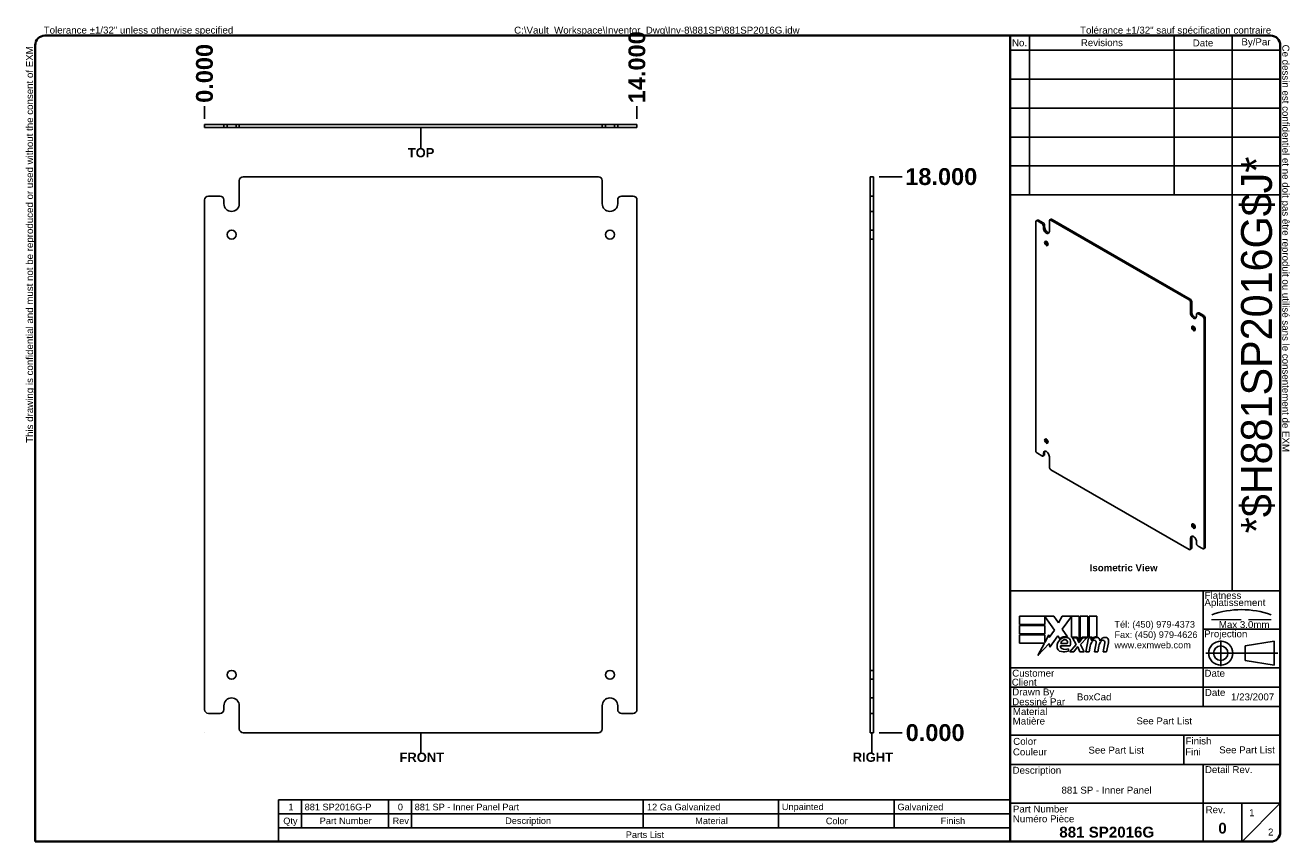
# Model space of a CAD drawing. Header units: inches. Extents: x 1.5 to 42.5, y 1.2 to 27.6.
import ezdxf
from ezdxf.enums import TextEntityAlignment as Align

# ---------------------------------------------------------------- set-up
doc = ezdxf.new("R2010")
doc.units = ezdxf.units.IN
doc.header["$LTSCALE"] = 4.545455
doc.header["$MEASUREMENT"] = 0
for name, pattern in [('CHAIN', [0.7087, 0.4724, -0.0591, 0.1181, -0.0591]), ('DASHED', [0.2067, 0.1654, -0.0413]), ('DASHED_SPACE', [0.2067, 0.1654, -0.0413])]:
    doc.linetypes.add(name, pattern=pattern)
doc.layers.get('0').update_dxf_attribs({"lineweight": 25})
for name, color, linetype, lineweight in [('Centerline(ANSI)', 7, 'Continuous', 25), ('Dimensions(ANSI)', 7, 'Continuous', 25), ('Hidden Edges(ANSI)', 7, 'DASHED_SPACE', 25), ('Sketch Geometry(ANSI)', 7, 'Continuous', 25), ('Symbols(ANSI)', 7, 'Continuous', 25), ('Visible Edges(ANSI)', 7, 'Continuous', 25), ('Work Point(ANSI)', 7, 'Continuous', 25)]:
    doc.layers.add(name, color=color, linetype=linetype, lineweight=lineweight)
doc.styles.add('Current-ANSI', font='arial.ttf')
doc.styles.add('Dimension-ANSI', font='arialbd.ttf')
doc.styles.add('Part List-ANSI', font='arial.ttf')
doc.styles.add('Text Style44', font='arialbd.ttf')
doc.styles.add('Text Style83', font='FRE3OF9X.TTF')
doc.dimstyles.new('INCH-ANSI', dxfattribs={"dimscale": 4.545455, "dimtxt": 0.12, "dimasz": 0.098425, "dimexe": 0.04, "dimexo": 0.04, "dimgap": 0.031496, "dimtad": 0, "dimtih": 1, "dimtoh": 1, "dimdec": 3, "dimrnd": 1e-08, "dimzin": 0, "dimdsep": 46, "dimtxsty": 'Dimension-ANSI', "dimcen": 0.09, "dimdle": 0.312, "dimclrd": 179, "dimclre": 179, "dimclrt": 7, "dimadec": 1, "dimazin": 0, "dimtfac": 1, "dimtdec": 3, "dimtofl": 0, "dimtmove": 0, "dimatfit": 3, "dimfxl": 1, "dimtolj": 1, "dimtzin": 4, "dimlwd": 25, "dimlwe": 25, "dimarcsym": 0})
doc.dimstyles.new('INCH-ANSI-VERTICAL', dxfattribs={"dimscale": 4.545455, "dimtxt": 0.12, "dimasz": 0.098425, "dimexe": 0.04, "dimexo": 0.04, "dimgap": 0.031496, "dimtad": 0, "dimtih": 1, "dimtoh": 1, "dimdec": 3, "dimrnd": 1e-08, "dimzin": 0, "dimdsep": 46, "dimtxsty": 'Dimension-ANSI', "dimcen": 0.09, "dimdle": 0.312, "dimclrd": 179, "dimclre": 179, "dimclrt": 7, "dimadec": 1, "dimazin": 0, "dimtfac": 1, "dimtdec": 3, "dimtofl": 0, "dimtmove": 0, "dimatfit": 3, "dimfxl": 1, "dimtolj": 1, "dimtzin": 4, "dimlwd": 25, "dimlwe": 25, "dimarcsym": 0})

# ---------------------------------------------------------------- blocks, each defined once
blk = doc.blocks.new('Parts List')
at = {"layer": 'Symbols(ANSI)'}
for p, q in [((13.023, 0.795), (3.548, 0.795)), ((3.548, 0.795), (3.548, 0.615)), ((3.848, 0.795), (3.848, 0.615)), ((4.973, 0.795), (4.973, 0.615)), ((5.273, 0.795), (5.273, 0.615)), ((8.273, 0.795), (8.273, 0.615)), ((10.023, 0.795), (10.023, 0.615)), ((11.523, 0.795), (11.523, 0.615)), ((13.023, 0.795), (13.023, 0.615)), ((13.023, 0.615), (3.548, 0.615)), ((3.548, 0.435), (3.548, 0.615)), ((3.848, 0.435), (3.848, 0.615)), ((4.973, 0.435), (4.973, 0.615)), ((5.273, 0.435), (5.273, 0.615)), ((8.273, 0.435), (8.273, 0.615)), ((10.023, 0.435), (10.023, 0.615)), ((11.523, 0.435), (11.523, 0.615)), ((13.023, 0.435), (13.023, 0.615)), ((3.548, 0.255), (3.548, 0.435)), ((13.023, 0.435), (3.548, 0.435)), ((13.023, 0.255), (13.023, 0.435)), ((13.023, 0.255), (3.548, 0.255))]:
    blk.add_line(p, q, dxfattribs=at)
at = {"layer": 'Symbols(ANSI)', "char_height": 0.085, "attachment_point": 7, "line_spacing_factor": 0.25, "style": 'Part List-ANSI'}
for s, insert in [('1', (3.678, 0.662)), ('881 SP2016G-P', (3.888, 0.66)), ('0', (5.095, 0.66)), ('881 SP - Inner Panel Part', (5.313, 0.66)), ('12 Ga Galvanized', (8.321, 0.66)), ('Unpainted', (10.068, 0.638)), ('Galvanized', (11.565, 0.66)), ('Qty', (3.611, 0.456)), ('Part Number', (4.083, 0.481)), ('Rev', (5.027, 0.481)), ('Description', (6.485, 0.458)), ('Material', (8.946, 0.481)), ('Color', (10.637, 0.48)), ('Finish', (12.125, 0.481)), ('Parts List', (8.047, 0.301))]:
    blk.add_mtext(s, dxfattribs=dict(at, insert=insert))
blk = doc.blocks.new('Datum Identifier1')
at = {"layer": 'Symbols(ANSI)', "color": 7, "linetype": 'Continuous', "lineweight": 25}
for p, q in [((5.392, 1.567), (5.392, 1.665)), ((5.392, 1.567), (5.392, 1.594)), ((5.392, 1.594), (5.392, 1.41))]:
    blk.add_line(p, q, dxfattribs=at)
at = {"layer": 'Symbols(ANSI)', "color": 7, "insert": (5.116, 1.286), "char_height": 0.12, "attachment_point": 7, "line_spacing_factor": 0.25, "style": 'Dimension-ANSI'}
blk.add_mtext('FRONT', dxfattribs=at)
blk = doc.blocks.new('Datum Identifier2')
at = {"layer": 'Symbols(ANSI)', "color": 7, "linetype": 'Continuous', "lineweight": 25}
for p, q in [((5.392, 9.402), (5.392, 9.501)), ((5.392, 9.402), (5.392, 9.423)), ((5.392, 9.423), (5.392, 9.239))]:
    blk.add_line(p, q, dxfattribs=at)
at = {"layer": 'Symbols(ANSI)', "color": 7, "insert": (5.223, 9.115), "char_height": 0.12, "attachment_point": 7, "line_spacing_factor": 0.25, "style": 'Dimension-ANSI'}
blk.add_mtext('TOP', dxfattribs=at)
blk = doc.blocks.new('Datum Identifier3')
at = {"layer": 'Symbols(ANSI)', "color": 7, "linetype": 'Continuous', "lineweight": 25}
for p, q in [((11.234, 1.567), (11.234, 1.665)), ((11.234, 1.567), (11.234, 1.595)), ((11.234, 1.595), (11.234, 1.411))]:
    blk.add_line(p, q, dxfattribs=at)
at = {"layer": 'Symbols(ANSI)', "color": 7, "insert": (10.986, 1.287), "char_height": 0.12, "attachment_point": 7, "line_spacing_factor": 0.25, "style": 'Dimension-ANSI'}
blk.add_mtext('RIGHT', dxfattribs=at)
blk = doc.blocks.new('*D12')
at = {"layer": 'Defpoints', "color": 0, "linetype": 'Continuous', "transparency": 16777216}
for p in [(7.293, 24.968), (7.293, 24.378), (7.293, 24.378)]:
    blk.add_point(p, dxfattribs=at)
at = {"layer": 'Dimensions(ANSI)', "color": 179, "linetype": 'Continuous', "lineweight": 25, "transparency": 16777216}
blk.add_line((7.293, 24.56), (7.293, 24.968), dxfattribs=at)
at = {"layer": 'Dimensions(ANSI)', "color": 7, "linetype": 'Continuous', "lineweight": 25, "transparency": 16777216, "insert": (7.293, 26.029), "char_height": 0.5455, "attachment_point": 5, "rotation": 90, "style": 'Dimension-ANSI'}
blk.add_mtext('\\A1;0.000', dxfattribs=at)
blk = doc.blocks.new('*D13')
at = {"layer": 'Defpoints', "color": 0, "linetype": 'Continuous', "transparency": 16777216}
for p in [(21.293, 24.968), (7.293, 24.378), (21.293, 24.378)]:
    blk.add_point(p, dxfattribs=at)
at = {"layer": 'Dimensions(ANSI)', "color": 179, "linetype": 'Continuous', "lineweight": 25, "transparency": 16777216}
blk.add_line((21.293, 24.56), (21.293, 24.968), dxfattribs=at)
at = {"layer": 'Dimensions(ANSI)', "color": 7, "linetype": 'Continuous', "lineweight": 25, "transparency": 16777216, "insert": (21.293, 26.227), "char_height": 0.5455, "attachment_point": 5, "rotation": 90, "style": 'Dimension-ANSI'}
blk.add_mtext('\\A1;14.000', dxfattribs=at)
blk = doc.blocks.new('*D14')
at = {"layer": 'Defpoints', "color": 0, "linetype": 'Continuous', "transparency": 16777216}
for p in [(28.95, 4.684), (28.95, 4.684), (29.884, 4.684)]:
    blk.add_point(p, dxfattribs=at)
at = {"layer": 'Dimensions(ANSI)', "color": 179, "linetype": 'Continuous', "lineweight": 25, "transparency": 16777216}
blk.add_line((29.132, 4.684), (29.884, 4.684), dxfattribs=at)
at = {"layer": 'Dimensions(ANSI)', "color": 7, "linetype": 'Continuous', "lineweight": 25, "transparency": 16777216, "insert": (30.946, 4.684), "char_height": 0.5455, "attachment_point": 5, "style": 'Dimension-ANSI'}
blk.add_mtext('\\A1;0.000', dxfattribs=at)
blk = doc.blocks.new('*D15')
at = {"layer": 'Defpoints', "color": 0, "linetype": 'Continuous', "transparency": 16777216}
for p in [(28.95, 22.684), (29.884, 22.684), (28.95, 4.684)]:
    blk.add_point(p, dxfattribs=at)
at = {"layer": 'Dimensions(ANSI)', "color": 179, "linetype": 'Continuous', "lineweight": 25, "transparency": 16777216}
blk.add_line((29.132, 22.684), (29.884, 22.684), dxfattribs=at)
at = {"layer": 'Dimensions(ANSI)', "color": 7, "linetype": 'Continuous', "lineweight": 25, "transparency": 16777216, "insert": (31.144, 22.684), "char_height": 0.5455, "attachment_point": 5, "style": 'Dimension-ANSI'}
blk.add_mtext('\\A1;18.000', dxfattribs=at)
blk = doc.blocks.new('Title Blocks EXM - ANSI B')
for p, q in [((13.372, 3.063), (13.372, 3.17)), ((13.372, 3.17), (13.818, 3.17)), ((13.824, 2.989), (13.701, 3.168)), ((13.701, 3.168), (13.701, 3.063)), ((13.818, 3.17), (13.877, 3.083)), ((13.877, 3.083), (13.923, 3.17)), ((13.923, 3.17), (14.146, 3.17)), ((14.046, 3.166), (13.924, 3.002)), ((14.046, 2.9), (14.046, 3.166)), ((14.146, 3.17), (14.146, 2.842)), ((14.16, 3.17), (14.259, 3.17)), ((14.16, 2.866), (14.16, 3.17)), ((14.259, 3.17), (14.259, 2.9)), ((14.273, 3.17), (14.372, 3.17)), ((14.273, 2.9), (14.273, 3.17)), ((14.372, 3.17), (14.372, 2.905)), ((13.701, 3.063), (13.372, 3.063)), ((13.372, 3.049), (13.701, 3.049)), ((13.372, 2.942), (13.372, 3.049)), ((13.701, 3.049), (13.701, 2.942)), ((13.758, 2.895), (13.824, 2.989)), ((13.924, 3.002), (13.993, 2.903)), ((13.701, 2.942), (13.372, 2.942)), ((13.372, 2.82), (13.372, 2.927)), ((13.372, 2.927), (13.701, 2.927)), ((13.695, 2.82), (13.372, 2.82)), ((13.612, 2.661), (13.695, 2.82)), ((13.758, 2.815), (13.612, 2.661)), ((13.701, 2.831), (13.752, 2.929)), ((13.701, 2.927), (13.701, 2.831)), ((13.752, 2.929), (13.758, 2.895)), ((13.765, 2.768), (13.758, 2.815)), ((13.87, 2.914), (13.765, 2.768)), ((13.893, 2.876), (13.87, 2.914)), ((13.905, 2.788), (14.027, 2.788)), ((13.91, 2.818), (13.99, 2.818)), ((14.023, 2.709), (14.105, 2.802)), ((14.121, 2.9), (14.046, 2.9)), ((14.059, 2.891), (14.113, 2.891)), ((14.105, 2.802), (14.059, 2.891)), ((14.113, 2.891), (14.139, 2.83)), ((14.146, 2.842), (14.121, 2.9)), ((14.139, 2.83), (14.146, 2.83)), ((14.146, 2.83), (14.19, 2.891)), ((14.185, 2.9), (14.16, 2.866)), ((14.245, 2.891), (14.164, 2.803)), ((14.164, 2.803), (14.209, 2.709)), ((14.259, 2.9), (14.185, 2.9)), ((14.19, 2.891), (14.245, 2.891)), ((14.232, 2.709), (14.264, 2.891)), ((14.264, 2.891), (14.302, 2.891)), ((14.314, 2.9), (14.273, 2.9)), ((14.302, 2.891), (14.299, 2.859)), ((14.299, 2.859), (14.309, 2.859)), ((14.312, 2.88), (14.314, 2.9)), ((14.345, 2.709), (14.365, 2.824)), ((14.457, 2.709), (14.477, 2.824)), ((14.523, 2.823), (14.501, 2.709)), ((14.005, 2.718), (14.005, 2.748)), ((14.077, 2.709), (14.023, 2.709)), ((14.122, 2.774), (14.077, 2.709)), ((14.13, 2.774), (14.122, 2.774)), ((14.155, 2.709), (14.13, 2.774)), ((14.209, 2.709), (14.155, 2.709)), ((14.276, 2.709), (14.232, 2.709)), ((14.289, 2.784), (14.276, 2.709)), ((14.389, 2.709), (14.345, 2.709)), ((14.402, 2.784), (14.389, 2.709)), ((14.501, 2.709), (14.457, 2.709))]:
    blk.add_line(p, q)
for centre, radius, start, end in [((13.991, 2.772), 0.133, 134.1684, 176.5646), ((13.968, 2.796), 0.11, 77.079, 133.1785), ((13.968, 2.796), 0.0996, 80.4085, 134.1684), ((13.936, 2.779), 0.032, 163.5261, 244.6784), ((13.965, 2.811), 0.056, 109.3797, 172.9975), ((13.959, 2.83), 0.0365, 51.1652, 109.3797), ((13.962, 2.833), 0.0318, 331.4547, 51.1652), ((13.981, 2.843), 0.0507, 23.8445, 85.0802), ((13.941, 2.826), 0.094, 336.1555, 23.8445), ((14.442, 2.757), 0.155, 147.5992, 170), ((14.376, 2.816), 0.08, 89.4776, 147.4114), ((14.346, 2.818), 0.042, 96.03, 147.5992), ((14.37, 2.825), 0.08, 88.7952, 136.5849), ((14.344, 2.839), 0.02, 23.5571, 96.03), ((14.325, 2.831), 0.041, 350, 23.5571), ((14.377, 2.862), 0.0338, 16.9928, 89.4776), ((14.555, 2.759), 0.155, 148.5584, 170.8257), ((14.317, 2.844), 0.096, 3.6169, 16.9928), ((14.486, 2.814), 0.0819, 89.6788, 153.9508), ((14.458, 2.818), 0.042, 96.1027, 147.6083), ((14.456, 2.839), 0.02, 23.5487, 96.1027), ((14.437, 2.831), 0.041, 349.9922, 23.5487), ((14.487, 2.861), 0.035, 18.4748, 89.6788), ((14.429, 2.842), 0.096, 349, 18.4748), ((13.925, 2.776), 0.0658, 176.5646, 261.5605), ((13.945, 2.911), 0.202, 261.5605, 287.3343), ((13.966, 2.842), 0.102, 244.6784, 292.5609)]:
    blk.add_arc(centre, radius, start, end)
at = {"layer": 'Centerline(ANSI)', "linetype": 'DASHED', "lineweight": 18, "ltscale": 0.507983}
blk.add_line((15.861, 3.128), (16.632, 3.128), dxfattribs=at)
at = {"layer": 'Centerline(ANSI)', "linetype": 'CHAIN', "ltscale": 0.185148}
blk.add_line((15.979, 2.855), (15.979, 2.521), dxfattribs=at)
at = {"layer": 'Centerline(ANSI)', "linetype": 'CHAIN', "ltscale": 0.437897}
blk.add_line((15.786, 2.691), (16.717, 2.691), dxfattribs=at)
at = {"layer": 'Sketch Geometry(ANSI)'}
for p, q in [((13.25, 10.687), (16.625, 10.687)), ((13.5, 10.687), (13.5, 8.625)), ((15.375, 10.687), (15.375, 8.625)), ((16.125, 10.687), (16.125, 3.5)), ((13.25, 10.5), (16.75, 10.5)), ((16.75, 10.562), (16.75, 0.375)), ((13.25, 10.125), (16.75, 10.125)), ((13.25, 9.75), (16.75, 9.75)), ((16.75, 9.375), (13.25, 9.375)), ((13.25, 9), (16.75, 9)), ((16.75, 9), (16.75, 8.625)), ((13.25, 8.625), (16.75, 8.625)), ((16.75, 3.5), (13.25, 3.5)), ((15.75, 2), (15.75, 3.5)), ((15.75, 3), (16.75, 3)), ((16.669, 2.847), (16.294, 2.785)), ((16.669, 2.535), (16.669, 2.847)), ((16.294, 2.785), (16.294, 2.598)), ((16.75, 2.5), (13.25, 2.5)), ((16.294, 2.598), (16.669, 2.535)), ((16.75, 2.25), (13.25, 2.25)), ((16.75, 2), (13.25, 2)), ((13.25, 1.629), (16.75, 1.629)), ((15.499, 1.629), (15.499, 1.25)), ((13.25, 1.25), (16.75, 1.25)), ((15.75, 1.25), (15.75, 0.75)), ((15.75, 0.75), (13.25, 0.75)), ((16.25, 0.75), (15.75, 0.75)), ((15.75, 0.75), (15.75, 0.25)), ((16.25, 0.25), (16.25, 0.75)), ((16.25, 0.75), (16.75, 0.75)), ((16.25, 0.25), (16.75, 0.75)), ((16.625, 0.25), (13.25, 0.25))]:
    blk.add_line(p, q, dxfattribs=at)
at = {"layer": 'Sketch Geometry(ANSI)', "linetype": 'Continuous', "lineweight": 35}
for p, q in [((13.25, 8.625), (13.25, 10.687)), ((13.25, 8.625), (13.25, 3.5)), ((13.25, 0.25), (13.25, 3.5))]:
    blk.add_line(p, q, dxfattribs=at)
at = {"layer": 'Sketch Geometry(ANSI)'}
for radius in [0.156, 0.0935]:
    blk.add_circle((15.979, 2.691), radius, dxfattribs=at)
for centre, radius, start, end in [((16.625, 10.562), 0.125, 0, 90), ((16.247, 2.112), 1.143, 70.2973, 109.7027), ((16.625, 0.375), 0.125, 270, 0)]:
    blk.add_arc(centre, radius, start, end, dxfattribs=at)
at = {"layer": 'Symbols(ANSI)', "color": 7, "char_height": 0.09, "style": 'Current-ANSI'}
for s, insert, width, attachment_point in [('Revisions', (14.439, 10.596), 1.87331, 5), ('By/Par', (16.435, 10.594), 0.62202, 5), ('No.', (13.373, 10.595), 0.25039, 5), ('Date', (15.749, 10.593), 0.75135, 5), ('Date', (15.773, 2.136), 0.26554, 7), ('Rev.', (15.783, 0.618), 0.25854, 7)]:
    blk.add_mtext(s, dxfattribs=dict(at, insert=insert, width=width, attachment_point=attachment_point))
for s, insert, attachment_point in [('\\fArial|b1|i0;\\H0.0900;Isometric View', (14.281, 3.842), 1), ('Flatness', (15.77, 3.393), 7), ('Aplatissement', (15.768, 3.275), 7), ('Max 3.0mm', (15.954, 3.015), 7), ('Projection', (15.764, 2.87), 7), ('Customer', (13.278, 2.386), 7), ('Date', (15.768, 2.385), 7), ('Client', (13.273, 2.269), 7), ('Drawn By', (13.278, 2.117), 7), ('Dessiné Par', (13.278, 2.016), 7), ('Material', (13.286, 1.889), 7), ('Matière', (13.284, 1.766), 7), ('Couleur', (13.287, 1.366), 7), ('Color', (13.291, 1.503), 7), ('Fini', (15.518, 1.37), 7), ('Finish', (15.523, 1.508), 7), ('Description', (13.283, 1.103), 7), ('Detail Rev.', (15.774, 1.137), 7), ('Part Number', (13.287, 0.627), 7), ('Numéro Pièce', (13.286, 0.5), 7)]:
    blk.add_mtext(s, dxfattribs=dict(at, insert=insert, attachment_point=attachment_point))
at = {"layer": 'Symbols(ANSI)', "color": 7, "insert": (14.602, 3.107), "char_height": 0.085, "attachment_point": 1, "line_spacing_factor": 0.944221, "style": 'Current-ANSI'}
blk.add_mtext('\\fArial|b0|i0;\\H0.0850;Tél: (450) 979-4373\\PFax: (450) 979-4626\\Pwww.exmweb.com', dxfattribs=at)
at = {"layer": 'Symbols(ANSI)', "color": 7, "style": 'Current-ANSI'}
for tag, p in [('REV1', (13.375, 10.313)), ('REV1DATE', (15.75, 10.31)), ('REV1BY', (16.437, 10.313)), ('REV2', (13.373, 9.938)), ('REV2DATE', (15.747, 9.941)), ('REV2BY', (16.437, 9.938)), ('REV3', (13.374, 9.563)), ('REV3DATE', (15.752, 9.563)), ('REV3BY', (16.437, 9.564)), ('REV4', (13.377, 9.188)), ('REV4DATE', (15.752, 9.188)), ('REV4BY', (16.441, 9.188)), ('REV5', (13.373, 8.813)), ('REV5DATE', (15.752, 8.813)), ('REV5BY', (16.438, 8.811)), ('MFG_APPROVED_DATE', (16.393, 2.374)), ('DETAIL_REV', (16.249, 0.926))]:
    blk.add_attdef(tag, text='', height=0.09, dxfattribs=at).set_placement(p, align=Align.MIDDLE_CENTER)
for tag, p in [('REV1DESC', (13.526, 10.31)), ('REV2DESC', (13.525, 9.937)), ('REV3DESC', (13.528, 9.564)), ('REV4DESC', (13.533, 9.19)), ('REV5DESC', (13.532, 8.811)), ('COMPANY', (14.12, 2.375))]:
    blk.add_attdef(tag, text='', height=0.09, dxfattribs=at).set_placement(p, align=Align.MIDDLE_LEFT)
at = {"layer": 'Symbols(ANSI)', "color": 7, "style": 'Text Style83'}
blk.add_attdef('BARCODE_001', (16.642, 4.244), '', height=0.4, rotation=90, dxfattribs=at)
at = {"layer": 'Symbols(ANSI)', "color": 7}
for tag, p, height, style in [('AUTHOR_001', (14.116, 2.08), 0.09, 'Current-ANSI'), ('IDW_DATE_001', (16.112, 2.08), 0.09, 'Current-ANSI'), ('MATERIEL_001', (14.887, 1.769), 0.09, 'Current-ANSI'), ('COLOR_001', (14.265, 1.391), 0.09, 'Current-ANSI'), ('FINISH_001', (15.959, 1.394), 0.09, 'Current-ANSI'), ('IDW_DESC_001', (13.916, 0.873), 0.09, 'Current-ANSI'), ('Sheet_Number_001', (16.346, 0.58), 0.09, 'Current-ANSI'), ('IDW_REV_001', (15.947, 0.355), 0.14, 'Text Style44'), ('IDW_NAME_001', (13.888, 0.304), 0.14, 'Text Style44'), ('Number_of_sheets_001', (16.591, 0.33), 0.09, 'Current-ANSI')]:
    blk.add_attdef(tag, p, '', height=height, dxfattribs=dict(at, style=style))
blk = doc.blocks.new('Borders EXM - B (Inch)')
at = {"layer": 'Sketch Geometry(ANSI)', "linetype": 'Continuous', "lineweight": 35}
for p, q in [((16.398, 10.692), (0.523, 10.692)), ((0.398, 10.567), (0.398, 0.255)), ((16.523, 0.38), (16.523, 10.567)), ((0.398, 0.255), (16.398, 0.255))]:
    blk.add_line(p, q, dxfattribs=at)
for centre, start, end in [((0.523, 10.567), 90, 180), ((16.398, 10.567), 0, 90), ((16.398, 0.38), 270, 0)]:
    blk.add_arc(centre, 0.125, start, end, dxfattribs=at)
at = {"layer": 'Symbols(ANSI)', "color": 7, "char_height": 0.09, "attachment_point": 7, "style": 'Current-ANSI'}
for s, insert in [('Tolerance ±1/32" unless otherwise specified', (0.509, 10.692)), ('Tolérance ±1/32" sauf spécification contraire', (13.93, 10.691))]:
    blk.add_mtext(s, dxfattribs=dict(at, insert=insert))
for s, insert, rotation in [('This drawing is confidential and must not be reproduced or used without the consent of EXM', (0.398, 5.419), 90), ('Ce dessin est confidentiel et ne doit pas être reproduit ou utilisé sans le consentement de EXM', (16.522, 10.576), 270)]:
    blk.add_mtext(s, dxfattribs=dict(at, insert=insert, rotation=rotation))
at = {"layer": 'Symbols(ANSI)', "color": 7, "style": 'Current-ANSI'}
blk.add_attdef('FILENAME_AND_PATH_001', (6.601, 10.718), '', height=0.09, dxfattribs=at)

msp = doc.modelspace()

# ---------------------------------------------------------------- linework, layer by layer
at = {"layer": 'Hidden Edges(ANSI)', "ltscale": 0.079897}
for p, q in [((8.0235, 24.2728), (8.0235, 24.3778)), ((8.3135, 24.2728), (8.3135, 24.3778)), ((20.2735, 24.3778), (20.2735, 24.2728)), ((20.5635, 24.3778), (20.5635, 24.2728)), ((28.9503, 21.5589), (28.8453, 21.5589)), ((28.9503, 20.9539), (28.8453, 20.9539)), ((28.9503, 20.6639), (28.8453, 20.6639)), ((28.8453, 6.7039), (28.9503, 6.7039)), ((28.8453, 6.4139), (28.9503, 6.4139)), ((28.8453, 5.8089), (28.9503, 5.8089))]:
    msp.add_line(p, q, dxfattribs=at)
at = {"layer": 'Visible Edges(ANSI)'}
for p, q in [((7.2935, 24.3778), (7.4185, 24.3778)), ((7.2935, 24.3778), (7.2935, 24.2728)), ((7.4185, 24.2728), (7.2935, 24.2728)), ((7.4185, 24.3778), (7.7935, 24.3778)), ((7.7935, 24.2728), (7.4185, 24.2728)), ((7.7935, 24.3778), (7.9185, 24.3778)), ((7.9185, 24.2728), (7.7935, 24.2728)), ((7.9185, 24.2728), (7.9185, 24.3778)), ((7.9185, 24.3778), (8.4185, 24.3778)), ((8.4185, 24.2728), (7.9185, 24.2728)), ((8.4185, 24.3778), (8.5435, 24.3778)), ((8.4185, 24.3778), (8.4185, 24.2728)), ((8.5435, 24.2728), (8.4185, 24.2728)), ((8.5435, 24.3778), (20.0435, 24.3778)), ((8.5435, 24.2728), (20.0435, 24.2728)), ((20.0435, 24.3778), (20.1685, 24.3778)), ((20.1685, 24.2728), (20.0435, 24.2728)), ((20.1685, 24.2728), (20.1685, 24.3778)), ((20.1685, 24.3778), (20.6685, 24.3778)), ((20.6685, 24.2728), (20.1685, 24.2728)), ((20.6685, 24.3778), (20.7935, 24.3778)), ((20.6685, 24.3778), (20.6685, 24.2728)), ((20.7935, 24.2728), (20.6685, 24.2728)), ((20.7935, 24.3778), (21.1685, 24.3778)), ((21.1685, 24.2728), (20.7935, 24.2728)), ((21.1685, 24.3778), (21.2935, 24.3778)), ((21.2935, 24.2728), (21.1685, 24.2728)), ((21.2935, 24.2728), (21.2935, 24.3778)), ((8.4185, 22.5589), (8.4185, 21.8089)), ((8.5435, 22.6839), (20.0435, 22.6839)), ((20.1685, 21.8089), (20.1685, 22.5589)), ((28.8453, 22.5589), (28.8453, 22.6839)), ((28.9503, 22.6839), (28.8453, 22.6839)), ((28.8453, 22.0589), (28.8453, 22.5589)), ((28.9503, 22.6839), (28.9503, 22.5589)), ((28.9503, 22.5589), (28.9503, 22.0589)), ((7.2935, 5.4339), (7.2935, 21.9339)), ((7.7935, 22.0589), (7.4185, 22.0589)), ((7.9185, 21.8089), (7.9185, 21.9339)), ((20.6685, 21.9339), (20.6685, 21.8089)), ((21.1685, 22.0589), (20.7935, 22.0589)), ((21.2935, 21.9339), (21.2935, 5.4339)), ((28.8453, 21.9339), (28.8453, 22.0589)), ((28.9503, 22.0589), (28.8453, 22.0589)), ((28.8453, 21.9339), (28.8453, 5.4339)), ((28.9503, 22.0589), (28.9503, 21.9339)), ((28.9503, 21.9339), (28.9503, 5.4339)), ((34.6992, 21.3075), (34.6584, 21.2839)), ((34.7336, 21.3041), (39.206, 18.7219)), ((34.2066, 13.8146), (34.2066, 21.2243)), ((34.2208, 21.2558), (34.2617, 21.2794)), ((34.4011, 21.1682), (34.2552, 21.2524)), ((34.2961, 21.276), (34.4419, 21.1918)), ((34.4497, 21.0279), (34.4497, 21.084)), ((34.4905, 21.1076), (34.4905, 21.0515)), ((34.6441, 21.2524), (34.6441, 20.9156)), ((34.6927, 21.2805), (39.1652, 18.6983)), ((39.2138, 18.2773), (39.2138, 18.6141)), ((39.2546, 18.6377), (39.2546, 18.3009)), ((39.4083, 18.2212), (39.4083, 18.165)), ((39.4225, 18.2526), (39.4633, 18.2762)), ((39.6027, 18.165), (39.4569, 18.2492)), ((39.4977, 18.2728), (39.6436, 18.1886)), ((39.6513, 18.0808), (39.6513, 10.6711)), ((39.6922, 18.1044), (39.6922, 10.6947)), ((34.2552, 13.7304), (34.4011, 13.6462)), ((34.4354, 13.6428), (34.4763, 13.6664)), ((34.4497, 13.6743), (34.4497, 13.7304)), ((34.4905, 13.754), (34.4905, 13.6979)), ((34.6441, 13.6182), (34.6441, 13.2814)), ((39.1652, 10.615), (34.6927, 13.1972)), ((39.2138, 10.6431), (39.2138, 10.9799)), ((39.2546, 11.0034), (39.2546, 10.6666)), ((39.4083, 10.8676), (39.4083, 10.8115)), ((39.4569, 10.7273), (39.6027, 10.6431)), ((39.6371, 10.6397), (39.6779, 10.6632)), ((39.2404, 10.6352), (39.1996, 10.6116)), ((7.9185, 5.4339), (7.9185, 5.5589)), ((8.4185, 5.5589), (8.4185, 4.8089)), ((20.1685, 4.8089), (20.1685, 5.5589)), ((20.6685, 5.5589), (20.6685, 5.4339)), ((28.8453, 5.3089), (28.8453, 5.4339)), ((28.9503, 5.4339), (28.9503, 5.3089)), ((7.4185, 5.3089), (7.7935, 5.3089)), ((20.7935, 5.3089), (21.1685, 5.3089)), ((28.8453, 5.3089), (28.9503, 5.3089)), ((28.8453, 4.8089), (28.8453, 5.3089)), ((28.9503, 5.3089), (28.9503, 4.8089)), ((20.0435, 4.6839), (8.5435, 4.6839)), ((28.8453, 4.6839), (28.8453, 4.8089)), ((28.8453, 4.6839), (28.9503, 4.6839)), ((28.9503, 4.8089), (28.9503, 4.6839))]:
    msp.add_line(p, q, dxfattribs=at)
for centre in [(8.1685, 20.8089), (20.4185, 20.8089), (8.1685, 6.5589), (20.4185, 6.5589)]:
    msp.add_circle(centre, 0.145, dxfattribs=at)
for centre, radius, start, end in [((8.5435, 22.5589), 0.125, 90, 180), ((20.0435, 22.5589), 0.125, 0, 90), ((7.4185, 21.9339), 0.125, 90, 180), ((7.7935, 21.9339), 0.125, 0, 90), ((8.1685, 21.8089), 0.25, 180, 0), ((20.4185, 21.8089), 0.25, 180, 0), ((20.7935, 21.9339), 0.125, 90, 180), ((21.1685, 21.9339), 0.125, 0, 90), ((8.1685, 5.5589), 0.25, 0, 180), ((20.4185, 5.5589), 0.25, 0, 180), ((7.4185, 5.4339), 0.125, 180, 270), ((7.7935, 5.4339), 0.125, 270, 0), ((20.7935, 5.4339), 0.125, 180, 270), ((21.1685, 5.4339), 0.125, 270, 0), ((8.5435, 4.8089), 0.125, 180, 270), ((20.0435, 4.8089), 0.125, 270, 0)]:
    msp.add_arc(centre, radius, start, end, dxfattribs=at)
for centre, major_axis, start_param, end_param in [((34.7336, 21.2479), (-0.0344, 0.0595), 5.4977871, 6.2831853), ((34.2552, 21.1963), (-0.0344, 0.0595), 5.4977871, 7.0685835), ((34.2961, 21.2199), (-0.0344, 0.0595), 5.4977871, 6.2831853), ((34.4011, 21.1121), (0.0344, -0.0595), 0.7853982, 2.3561945), ((34.4419, 21.1357), (-0.0344, 0.0595), 3.9269908, 5.4977871), ((34.5469, 20.9717), (0.0688, -0.1191), 3.9269908, 7.0685835), ((34.5877, 20.9953), (0.0688, -0.1191), 3.9269908, 5.9816518), ((34.6927, 21.2243), (-0.0344, 0.0595), 5.4977871, 7.0685835), ((34.5877, 20.5462), (0.0399, -0.0691), 3.679154, 5.7456239), ((39.1652, 18.6422), (0.0344, -0.0595), 0.7853982, 2.3561945), ((39.206, 18.6657), (-0.0344, 0.0595), 3.9269908, 5.4977871), ((39.311, 18.2212), (0.0688, -0.1191), 3.9269908, 7.0685835), ((39.3519, 18.2447), (0.0688, -0.1191), 3.9269908, 5.9816518), ((39.4569, 18.1931), (-0.0344, 0.0595), 5.4977871, 7.0685835), ((39.4977, 18.2167), (-0.0344, 0.0595), 5.4977871, 6.2831853), ((39.6027, 18.1089), (0.0344, -0.0595), 0.7853982, 2.3561945), ((39.6436, 18.1325), (-0.0344, 0.0595), 3.9269908, 5.4977871), ((39.3519, 17.7957), (0.0399, -0.0691), 3.679154, 5.7456239), ((34.5877, 14.147), (0.0399, -0.0691), 3.679154, 5.7456239), ((34.2552, 13.7866), (-0.0344, 0.0595), 0.7853982, 2.3561945), ((34.4011, 13.7024), (0.0344, -0.0595), 5.4977871, 7.0685835), ((34.5469, 13.6743), (-0.0688, 0.1191), 3.9269908, 7.0685835), ((34.4419, 13.7259), (0.0344, -0.0595), 0, 0.7853982), ((34.5877, 13.6979), (-0.0687, 0.1191), 0.3015335, 0.7853982), ((34.6927, 13.2533), (-0.0344, 0.0595), 0.7853982, 2.3561945), ((39.311, 10.9237), (-0.0688, 0.1191), 3.9269908, 7.0685835), ((39.3519, 11.3964), (0.0399, -0.0691), 3.679154, 5.7456239), ((39.206, 10.6947), (0.0344, -0.0595), 0, 0.7853982), ((39.3519, 10.9473), (-0.0688, 0.1191), 0.3015335, 0.7853982), ((39.4569, 10.7834), (-0.0344, 0.0595), 0.7853982, 2.3561945), ((39.6027, 10.6992), (0.0344, -0.0595), 5.4977871, 7.0685835), ((39.6436, 10.7228), (0.0344, -0.0595), 0, 0.7853982), ((39.1652, 10.6711), (0.0344, -0.0595), 5.4977871, 7.0685835)]:
    msp.add_ellipse(centre, major_axis=major_axis, ratio=0.5773503, start_param=start_param, end_param=end_param, dxfattribs=at)
for centre in [(34.5469, 20.5227), (39.311, 17.7721), (34.5469, 14.1234), (39.311, 11.3728)]:
    msp.add_ellipse(centre, major_axis=(0.0399, -0.0691), ratio=0.5773503, dxfattribs=at)
at = {"layer": 'Work Point(ANSI)', "linetype": 'CHAIN', "ltscale": 0.000455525}
for p, q in [((7.2947, 4.6839), (7.2922, 4.6839)), ((7.2935, 4.6852), (7.2935, 4.6827))]:
    msp.add_line(p, q, dxfattribs=at)

# ---------------------------------------------------------------- block references
at = {"xscale": 2.5, "yscale": 2.5, "zscale": 2.5}
for name, p, values in [('Borders EXM - B (Inch)', (0.8138, 0.5207), {'FILENAME_AND_PATH_001': 'C:\\Vault_Workspace\\Inventor_Dwg\\Inv-8\\881SP\\881SP2016G.idw'}), ('Title Blocks EXM - ANSI B', (0.2459, 0.532), {'COLOR_001': 'See Part List', 'AUTHOR_001': 'BoxCad', 'IDW_DATE_001': '1/23/2007', 'IDW_REV_001': '0', 'Sheet_Number_001': '1', 'Number_of_sheets_001': '2', 'IDW_DESC_001': '881 SP - Inner Panel', 'IDW_NAME_001': '881 SP2016G', 'BARCODE_001': '*$H881SP2016G$J*', 'FINISH_001': 'See Part List', 'MATERIEL_001': 'See Part List'})]:
    msp.add_blockref(name, p, dxfattribs=at).add_auto_attribs(values)
at = {"layer": 'Symbols(ANSI)', "xscale": 2.5, "yscale": 2.5, "zscale": 2.5}
for name in ['Datum Identifier2', 'Datum Identifier1', 'Datum Identifier3', 'Parts List']:
    msp.add_blockref(name, (0.8138, 0.5207), dxfattribs=at)

# ---------------------------------------------------------------- dimensions: what is measured, and where the dimension line sits
at = {"layer": 'Dimensions(ANSI)', "color": 179, "linetype": 'Continuous', "lineweight": 25, "true_color": 0x262658}
for feature_location, offset, dtype, origin, dimstyle, override, picture, middle in [((21.2935, 24.3778), (0, 0.5897), 1, (7.2935, 24.3778), 'INCH-ANSI-VERTICAL', {"dimgap": 0.031496, "dimtad": 0, "dimdec": 3, "dimlfac": 1, "dimtol": 0, "dimlim": 0, "dimtp": 0, "dimtm": 0, "dimtdec": 3}, '*D13', (21.2935, 26.2271)), ((7.2934558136, 24.3778014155), (0, 0.5897120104), 1, (7.2934558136, 24.3778014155), 'INCH-ANSI-VERTICAL', {"dimgap": 0.031496, "dimtad": 0, "dimdec": 3, "dimlfac": 0.55, "dimtol": 0, "dimlim": 0, "dimtp": 0, "dimtm": 0, "dimtdec": 3}, '*D12', (7.2934558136, 26.0293180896)), ((28.9503, 22.6839), (0.9338, 0), 0, (28.9503, 4.6839), 'INCH-ANSI', {"dimgap": 0.031496, "dimtad": 0, "dimdec": 3, "dimlfac": 1, "dimtol": 0, "dimlim": 0, "dimtp": 0, "dimtm": 0, "dimtdec": 3}, '*D15', (31.1437, 22.6839)), ((28.9503177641, 4.6839030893), (0.9338221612, 0), 0, (28.9503177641, 4.6839030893), 'INCH-ANSI', {"dimgap": 0.031496, "dimtad": 0, "dimdec": 3, "dimlfac": 0.55, "dimtol": 0, "dimlim": 0, "dimtp": 0, "dimtm": 0, "dimtdec": 3}, '*D14', (30.945944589, 4.6839030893))]:
    dim = msp.add_ordinate_dim(feature_location=feature_location, offset=offset, dtype=dtype, origin=origin, dimstyle=dimstyle, override=override, dxfattribs=at)
    dim.commit()
    dim.dimension.update_dxf_attribs({"geometry": picture, "text_midpoint": middle})

doc.saveas('drawing.dxf')
